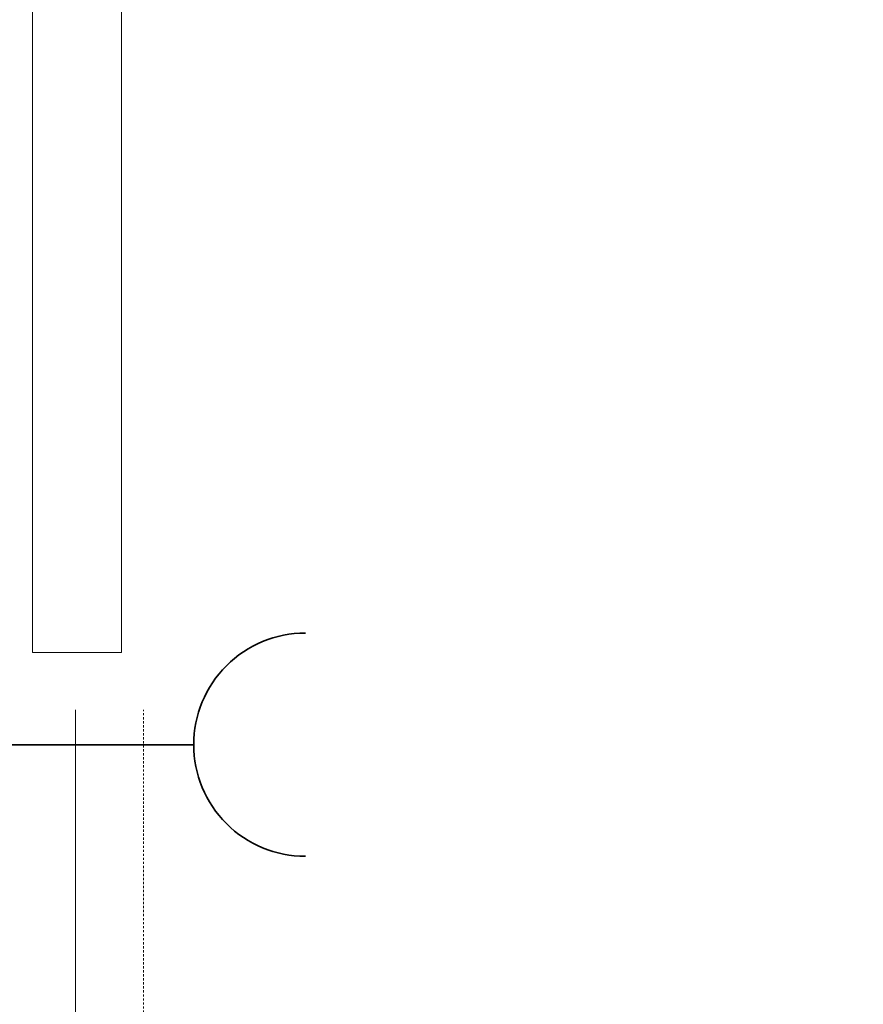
# Model space of a CAD drawing. Header units: millimetres. Extents: x -28761 to 4793, y -4271 to 20239.
# Tile 207 of 256: x -10514 to -9569, y 16435 to 17538. Entities that reach past the tile are written whole.
import ezdxf

# ---------------------------------------------------------------- set-up
doc = ezdxf.new("R2010")
doc.units = ezdxf.units.MM
doc.header["$MEASUREMENT"] = 0
doc.linetypes.add('Čárkovaná M', pattern=[4.5, 2.5, -2])
doc.layers.add('5._POHLED ZÁPADNÍ_1_TZB - elektroinstalace', color=7, linetype='Continuous')
doc.layers.add('5._POHLED ZÁPADNÍ_1_TZB - ZTI', color=7, linetype='Continuous')

msp = doc.modelspace()

# ---------------------------------------------------------------- linework, layer by layer
at = {"layer": '5._POHLED ZÁPADNÍ_1_TZB - elektroinstalace', "color": 92, "linetype": 'Continuous', "lineweight": 35, "true_color": 0x00d700, "flags": 128}
for points in [[(-10318.9, 16725.8, -0.414214), (-10193.9, 16850.8)], [(-10318.9, 16725.8, -0.414214), (-10193.9, 16850.8)], [(-10193.9, 16600.8, -0.414214), (-10318.9, 16725.8)], [(-10193.9, 16600.8, -0.414214), (-10318.9, 16725.8)]]:
    msp.add_lwpolyline(points, format="xyb", dxfattribs=at)
for points in [[(-10443.9, 16725.8), (-10568.9, 16725.8), (-10568.9, 11350.8), (-9568.9, 11350.8)], [(-10443.9, 16725.8), (-10568.9, 16725.8), (-10568.9, 11350.8), (-9568.9, 11350.8)], [(-10443.9, 16725.8), (-10318.9, 16725.8)], [(-10443.9, 16725.8), (-10318.9, 16725.8)]]:
    msp.add_lwpolyline(points, dxfattribs=at)
at = {"layer": '5._POHLED ZÁPADNÍ_1_TZB - ZTI', "color": 6, "linetype": 'Continuous', "lineweight": 20}
for p, q in [((-10499.7, 17629.1), (-10499.7, 16829.1)), ((-10399.7, 16829.1), (-10399.7, 17629.1)), ((-10499.7, 16829.1), (-10399.7, 16829.1)), ((-10451.4, 11902.9), (-10451.4, 16764.9))]:
    msp.add_line(p, q, dxfattribs=at)
at = {"layer": '5._POHLED ZÁPADNÍ_1_TZB - ZTI', "color": 6, "linetype": 'Čárkovaná M', "lineweight": 20}
msp.add_line((-10375.3, 11822.2), (-10375.3, 16764.9), dxfattribs=at)

doc.saveas('drawing.dxf')
